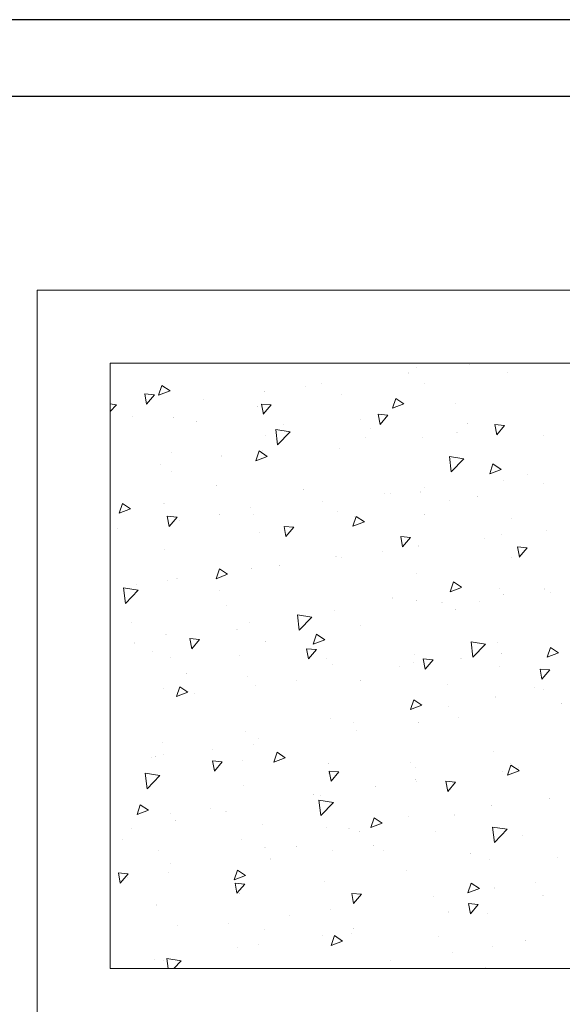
# Model space of a CAD drawing. Header units: millimetres. Extents: x -2603 to 1446, y -6775 to 6616.
# Tile 55 of 74: x -1884 to -1451, y -1597 to -811. Entities that reach past the tile are written whole.
import ezdxf

# ---------------------------------------------------------------- set-up
doc = ezdxf.new("R2010")
doc.units = ezdxf.units.MM
doc.layers.get('0').update_dxf_attribs({"color": 252})
doc.layers.add('I-SCIANA', color=252, linetype='Continuous')
doc.layers.add('TABELKA', color=252, linetype='Continuous')

msp = doc.modelspace()

# ---------------------------------------------------------------- hatches: boundary and pattern name
h = msp.add_hatch(color=256)
h.dxf.hatch_style = 2
h.paths.add_polyline_path([(-1759.26, -1085.28), (-1759.05, -1085.48), (-1759.26, -1085.68), (-1759.46, -1085.48)])
h = msp.add_hatch(color=256)
h.dxf.hatch_style = 2
h.paths.add_polyline_path([(-1567.11, -1088.42), (-1566.91, -1088.62), (-1567.11, -1088.82), (-1567.31, -1088.62)])
h = msp.add_hatch(color=256)
h.dxf.hatch_style = 2
h.paths.add_polyline_path([(-1524.81, -1086.24), (-1524.6, -1086.44), (-1524.81, -1086.65), (-1525.01, -1086.44)])
h = msp.add_hatch(color=256)
h.dxf.hatch_style = 2
h.paths.add_polyline_path([(-1494.56, -1092.2), (-1494.36, -1092.4), (-1494.56, -1092.6), (-1494.77, -1092.4)])
h = msp.add_hatch(color=256)
h.dxf.hatch_style = 2
h.paths.add_polyline_path([(-1573.95, -1092.76), (-1573.75, -1092.96), (-1573.95, -1093.16), (-1574.15, -1092.96)])
h = msp.add_hatch(color=256)
h.dxf.hatch_style = 2
h.paths.add_polyline_path([(-1688.4, -1107.8), (-1688.2, -1108), (-1688.4, -1108.2), (-1688.6, -1108)])
h = msp.add_hatch(color=256)
h.dxf.hatch_style = 2
h.paths.add_polyline_path([(-1655.9, -1103.54), (-1655.7, -1103.74), (-1655.9, -1103.94), (-1656.11, -1103.74)])
h = msp.add_hatch(color=256)
h.dxf.hatch_style = 2
h.paths.add_polyline_path([(-1642.79, -1101.36), (-1642.59, -1101.57), (-1642.79, -1101.77), (-1643, -1101.57)])
h = msp.add_hatch(color=256)
h.dxf.hatch_style = 2
h.paths.add_polyline_path([(-1561.24, -1101.36), (-1561.04, -1101.57), (-1561.24, -1101.77), (-1561.44, -1101.57)])
h = msp.add_hatch(color=256)
h.dxf.hatch_style = 2
h.paths.add_polyline_path([(-1460.3, -1103.94), (-1460.1, -1104.14), (-1460.3, -1104.34), (-1460.5, -1104.14)])
h = msp.add_hatch(color=256)
h.dxf.hatch_style = 2
h.paths.add_polyline_path([(-1737.54, -1114.31), (-1737.34, -1114.51), (-1737.54, -1114.72), (-1737.74, -1114.51)])
h = msp.add_hatch(color=256)
h.dxf.hatch_style = 2
h.paths.add_polyline_path([(-1718.48, -1114.39), (-1718.28, -1114.59), (-1718.48, -1114.8), (-1718.68, -1114.59)])
h = msp.add_hatch(color=256)
h.dxf.hatch_style = 2
h.paths.add_polyline_path([(-1626.79, -1109.65), (-1626.59, -1109.85), (-1626.79, -1110.05), (-1626.99, -1109.85)])
h = msp.add_hatch(color=256)
h.dxf.hatch_style = 2
h.paths.add_polyline_path([(-1694.19, -1119.38), (-1693.99, -1119.58), (-1694.19, -1119.78), (-1694.39, -1119.58)])
h = msp.add_hatch(color=256)
h.dxf.hatch_style = 2
h.paths.add_polyline_path([(-1535.99, -1116.89), (-1535.78, -1117.09), (-1535.99, -1117.29), (-1536.19, -1117.09)])
h = msp.add_hatch(color=256)
h.dxf.hatch_style = 2
h.paths.add_polyline_path([(-1794.16, -1127.34), (-1793.96, -1127.54), (-1794.16, -1127.74), (-1794.36, -1127.54)])
h = msp.add_hatch(color=256)
h.dxf.hatch_style = 2
h.paths.add_polyline_path([(-1760.86, -1128.47), (-1760.66, -1128.67), (-1760.86, -1128.87), (-1761.07, -1128.67)])
h = msp.add_hatch(color=256)
h.dxf.hatch_style = 2
h.paths.add_polyline_path([(-1742.93, -1131.28), (-1742.73, -1131.48), (-1742.93, -1131.69), (-1743.13, -1131.48)])
h = msp.add_hatch(color=256)
h.dxf.hatch_style = 2
h.paths.add_polyline_path([(-1611.67, -1129.92), (-1611.47, -1130.12), (-1611.67, -1130.32), (-1611.87, -1130.12)])
h = msp.add_hatch(color=256)
h.dxf.hatch_style = 2
h.paths.add_polyline_path([(-1673.6, -1134.18), (-1673.4, -1134.38), (-1673.6, -1134.58), (-1673.8, -1134.38)])
h = msp.add_hatch(color=256)
h.dxf.hatch_style = 2
h.paths.add_polyline_path([(-1604.35, -1137.15), (-1604.15, -1137.36), (-1604.35, -1137.56), (-1604.55, -1137.36)])
h = msp.add_hatch(color=256)
h.dxf.hatch_style = 2
h.paths.add_polyline_path([(-1558.91, -1137.48), (-1558.71, -1137.68), (-1558.91, -1137.88), (-1559.11, -1137.68)])
h = msp.add_hatch(color=256)
h.dxf.hatch_style = 2
h.paths.add_polyline_path([(-1526.41, -1133.21), (-1526.21, -1133.42), (-1526.41, -1133.62), (-1526.62, -1133.42)])
h = msp.add_hatch(color=256)
h.dxf.hatch_style = 2
h.paths.add_polyline_path([(-1496.17, -1135.39), (-1495.97, -1135.59), (-1496.17, -1135.79), (-1496.37, -1135.59)])
h = msp.add_hatch(color=256)
h.dxf.hatch_style = 2
h.paths.add_polyline_path([(-1687.43, -1142.87), (-1687.23, -1143.07), (-1687.43, -1143.27), (-1687.63, -1143.07)])
h = msp.add_hatch(color=256)
h.dxf.hatch_style = 2
h.paths.add_polyline_path([(-1608.05, -1143.91), (-1607.85, -1144.11), (-1608.05, -1144.31), (-1608.25, -1144.11)])
h = msp.add_hatch(color=256)
h.dxf.hatch_style = 2
h.paths.add_polyline_path([(-1562.77, -1144.55), (-1562.57, -1144.76), (-1562.77, -1144.96), (-1562.97, -1144.76)])
h = msp.add_hatch(color=256)
h.dxf.hatch_style = 2
h.paths.add_polyline_path([(-1535.02, -1140.05), (-1534.82, -1140.25), (-1535.02, -1140.45), (-1535.22, -1140.25)])
h = msp.add_hatch(color=256)
h.dxf.hatch_style = 2
h.paths.add_polyline_path([(-1465.77, -1142.95), (-1465.57, -1143.15), (-1465.77, -1143.35), (-1465.97, -1143.15)])
h = msp.add_hatch(color=256)
h.dxf.hatch_style = 2
h.paths.add_polyline_path([(-1690.09, -1154.69), (-1689.89, -1154.89), (-1690.09, -1155.09), (-1690.29, -1154.89)])
h = msp.add_hatch(color=256)
h.dxf.hatch_style = 2
h.paths.add_polyline_path([(-1628.4, -1152.84), (-1628.2, -1153.04), (-1628.4, -1153.24), (-1628.6, -1153.04)])
h = msp.add_hatch(color=256)
h.dxf.hatch_style = 2
h.paths.add_polyline_path([(-1763.12, -1155.89), (-1762.92, -1156.1), (-1763.12, -1156.3), (-1763.32, -1156.1)])
h = msp.add_hatch(color=256)
h.dxf.hatch_style = 2
h.paths.add_polyline_path([(-1722.58, -1159.03), (-1722.38, -1159.23), (-1722.58, -1159.43), (-1722.78, -1159.23)])
h = msp.add_hatch(color=256)
h.dxf.hatch_style = 2
h.paths.add_polyline_path([(-1695.8, -1162.57), (-1695.6, -1162.77), (-1695.8, -1162.97), (-1696, -1162.77)])
h = msp.add_hatch(color=256)
h.dxf.hatch_style = 2
h.paths.add_polyline_path([(-1771.72, -1165.47), (-1771.52, -1165.67), (-1771.72, -1165.87), (-1771.92, -1165.67)])
h = msp.add_hatch(color=256)
h.dxf.hatch_style = 2
h.paths.add_polyline_path([(-1762.39, -1171.74), (-1762.19, -1171.94), (-1762.39, -1172.14), (-1762.59, -1171.94)])
h = msp.add_hatch(color=256)
h.dxf.hatch_style = 2
h.paths.add_polyline_path([(-1497.7, -1178.58), (-1497.5, -1178.78), (-1497.7, -1178.98), (-1497.9, -1178.78)])
h = msp.add_hatch(color=256)
h.dxf.hatch_style = 2
h.paths.add_polyline_path([(-1478.56, -1173.59), (-1478.36, -1173.79), (-1478.56, -1173.99), (-1478.76, -1173.79)])
h = msp.add_hatch(color=256)
h.dxf.hatch_style = 2
h.paths.add_polyline_path([(-1796.09, -1179.78), (-1795.89, -1179.98), (-1796.09, -1180.18), (-1796.29, -1179.98)])
h = msp.add_hatch(color=256)
h.dxf.hatch_style = 2
h.paths.add_polyline_path([(-1726.84, -1182.76), (-1726.64, -1182.96), (-1726.84, -1183.16), (-1727.04, -1182.96)])
h = msp.add_hatch(color=256)
h.dxf.hatch_style = 2
h.paths.add_polyline_path([(-1657.51, -1185.65), (-1657.31, -1185.85), (-1657.51, -1186.06), (-1657.71, -1185.85)])
h = msp.add_hatch(color=256)
h.dxf.hatch_style = 2
h.paths.add_polyline_path([(-1560.6, -1184.37), (-1560.4, -1184.57), (-1560.6, -1184.77), (-1560.8, -1184.57)])
h = msp.add_hatch(color=256)
h.dxf.hatch_style = 2
h.paths.add_polyline_path([(-1465.69, -1181.31), (-1465.49, -1181.51), (-1465.69, -1181.71), (-1465.89, -1181.51)])
h = msp.add_hatch(color=256)
h.dxf.hatch_style = 2
h.paths.add_polyline_path([(-1593.09, -1188.63), (-1592.89, -1188.83), (-1593.09, -1189.03), (-1593.29, -1188.83)])
h = msp.add_hatch(color=256)
h.dxf.hatch_style = 2
h.paths.add_polyline_path([(-1588.26, -1188.63), (-1588.06, -1188.83), (-1588.26, -1189.03), (-1588.47, -1188.83)])
h = msp.add_hatch(color=256)
h.dxf.hatch_style = 2
h.paths.add_polyline_path([(-1564.38, -1187.74), (-1564.18, -1187.95), (-1564.38, -1188.15), (-1564.58, -1187.95)])
h = msp.add_hatch(color=256)
h.dxf.hatch_style = 2
h.paths.add_polyline_path([(-1541.37, -1194.34), (-1541.17, -1194.54), (-1541.37, -1194.74), (-1541.58, -1194.54)])
h = msp.add_hatch(color=256)
h.dxf.hatch_style = 2
h.paths.add_polyline_path([(-1518.93, -1191.52), (-1518.73, -1191.73), (-1518.93, -1191.93), (-1519.14, -1191.73)])
h = msp.add_hatch(color=256)
h.dxf.hatch_style = 2
h.paths.add_polyline_path([(-1768.75, -1197.24), (-1768.55, -1197.44), (-1768.75, -1197.64), (-1768.95, -1197.44)])
h = msp.add_hatch(color=256)
h.dxf.hatch_style = 2
h.paths.add_polyline_path([(-1699.42, -1200.21), (-1699.22, -1200.41), (-1699.42, -1200.61), (-1699.62, -1200.41)])
h = msp.add_hatch(color=256)
h.dxf.hatch_style = 2
h.paths.add_polyline_path([(-1642.23, -1195.14), (-1642.03, -1195.35), (-1642.23, -1195.55), (-1642.43, -1195.35)])
h = msp.add_hatch(color=256)
h.dxf.hatch_style = 2
h.paths.add_polyline_path([(-1629.93, -1196.03), (-1629.73, -1196.23), (-1629.93, -1196.43), (-1630.13, -1196.23)])
h = msp.add_hatch(color=256)
h.dxf.hatch_style = 2
h.paths.add_polyline_path([(-1756.68, -1210.18), (-1756.48, -1210.39), (-1756.68, -1210.59), (-1756.88, -1210.39)])
h = msp.add_hatch(color=256)
h.dxf.hatch_style = 2
h.paths.add_polyline_path([(-1724.19, -1205.92), (-1723.99, -1206.12), (-1724.19, -1206.32), (-1724.39, -1206.12)])
h = msp.add_hatch(color=256)
h.dxf.hatch_style = 2
h.paths.add_polyline_path([(-1697.33, -1205.76), (-1697.12, -1205.96), (-1697.33, -1206.16), (-1697.53, -1205.96)])
h = msp.add_hatch(color=256)
h.dxf.hatch_style = 2
h.paths.add_polyline_path([(-1630.17, -1203.11), (-1629.97, -1203.31), (-1630.17, -1203.51), (-1630.37, -1203.31)])
h = msp.add_hatch(color=256)
h.dxf.hatch_style = 2
h.paths.add_polyline_path([(-1617.06, -1207.37), (-1616.86, -1207.57), (-1617.06, -1207.77), (-1617.26, -1207.57)])
h = msp.add_hatch(color=256)
h.dxf.hatch_style = 2
h.paths.add_polyline_path([(-1560.84, -1206), (-1560.64, -1206.2), (-1560.84, -1206.4), (-1561.04, -1206.2)])
h = msp.add_hatch(color=256)
h.dxf.hatch_style = 2
h.paths.add_polyline_path([(-1491.59, -1208.98), (-1491.39, -1209.18), (-1491.59, -1209.38), (-1491.79, -1209.18)])
h = msp.add_hatch(color=256)
h.dxf.hatch_style = 2
h.paths.add_polyline_path([(-1805.82, -1216.7), (-1805.62, -1216.9), (-1805.82, -1217.1), (-1806.03, -1216.9)])
h = msp.add_hatch(color=256)
h.dxf.hatch_style = 2
h.paths.add_polyline_path([(-1764, -1214.93), (-1763.8, -1215.13), (-1764, -1215.33), (-1764.2, -1215.13)])
h = msp.add_hatch(color=256)
h.dxf.hatch_style = 2
h.paths.add_polyline_path([(-1692.74, -1220.32), (-1692.54, -1220.52), (-1692.74, -1220.72), (-1692.94, -1220.52)])
h = msp.add_hatch(color=256)
h.dxf.hatch_style = 2
h.paths.add_polyline_path([(-1512.74, -1224.74), (-1512.54, -1224.94), (-1512.74, -1225.14), (-1512.94, -1224.94)])
h = msp.add_hatch(color=256)
h.dxf.hatch_style = 2
h.paths.add_polyline_path([(-1499.31, -1221.85), (-1499.11, -1222.05), (-1499.31, -1222.25), (-1499.51, -1222.05)])
h = msp.add_hatch(color=256)
h.dxf.hatch_style = 2
h.paths.add_polyline_path([(-1463.6, -1218.31), (-1463.4, -1218.51), (-1463.6, -1218.71), (-1463.8, -1218.51)])
h = msp.add_hatch(color=256)
h.dxf.hatch_style = 2
h.paths.add_polyline_path([(-1768.42, -1233.35), (-1768.22, -1233.55), (-1768.42, -1233.75), (-1768.63, -1233.55)])
h = msp.add_hatch(color=256)
h.dxf.hatch_style = 2
h.paths.add_polyline_path([(-1565.99, -1230.94), (-1565.78, -1231.14), (-1565.99, -1231.34), (-1566.19, -1231.14)])
h = msp.add_hatch(color=256)
h.dxf.hatch_style = 2
h.paths.add_polyline_path([(-1631.53, -1239.3), (-1631.33, -1239.5), (-1631.53, -1239.7), (-1631.74, -1239.5)])
h = msp.add_hatch(color=256)
h.dxf.hatch_style = 2
h.paths.add_polyline_path([(-1627.19, -1239.86), (-1626.99, -1240.06), (-1627.19, -1240.26), (-1627.39, -1240.06)])
h = msp.add_hatch(color=256)
h.dxf.hatch_style = 2
h.paths.add_polyline_path([(-1594.7, -1235.6), (-1594.5, -1235.8), (-1594.7, -1236), (-1594.9, -1235.8)])
h = msp.add_hatch(color=256)
h.dxf.hatch_style = 2
h.paths.add_polyline_path([(-1491.83, -1239.78), (-1491.63, -1239.98), (-1491.83, -1240.18), (-1492.03, -1239.98)])
h = msp.add_hatch(color=256)
h.dxf.hatch_style = 2
h.paths.add_polyline_path([(-1698.93, -1249.03), (-1698.73, -1249.23), (-1698.93, -1249.43), (-1699.14, -1249.23)])
h = msp.add_hatch(color=256)
h.dxf.hatch_style = 2
h.paths.add_polyline_path([(-1676.33, -1246.3), (-1676.13, -1246.5), (-1676.33, -1246.7), (-1676.53, -1246.5)])
h = msp.add_hatch(color=256)
h.dxf.hatch_style = 2
h.paths.add_polyline_path([(-1758.37, -1257.07), (-1758.17, -1257.28), (-1758.37, -1257.48), (-1758.57, -1257.28)])
h = msp.add_hatch(color=256)
h.dxf.hatch_style = 2
h.paths.add_polyline_path([(-1567.51, -1252.73), (-1567.31, -1252.93), (-1567.51, -1253.13), (-1567.71, -1252.93)])
h = msp.add_hatch(color=256)
h.dxf.hatch_style = 2
h.paths.add_polyline_path([(-1794, -1263.59), (-1793.8, -1263.79), (-1794, -1263.99), (-1794.2, -1263.79)])
h = msp.add_hatch(color=256)
h.dxf.hatch_style = 2
h.paths.add_polyline_path([(-1790.86, -1261.42), (-1790.66, -1261.62), (-1790.86, -1261.82), (-1791.07, -1261.62)])
h = msp.add_hatch(color=256)
h.dxf.hatch_style = 2
h.paths.add_polyline_path([(-1765.61, -1258.12), (-1765.41, -1258.32), (-1765.61, -1258.52), (-1765.81, -1258.32)])
h = msp.add_hatch(color=256)
h.dxf.hatch_style = 2
h.paths.add_polyline_path([(-1500.92, -1265.04), (-1500.72, -1265.24), (-1500.92, -1265.44), (-1501.12, -1265.24)])
h = msp.add_hatch(color=256)
h.dxf.hatch_style = 2
h.paths.add_polyline_path([(-1465.21, -1265.2), (-1465.01, -1265.4), (-1465.21, -1265.6), (-1465.41, -1265.4)])
h = msp.add_hatch(color=256)
h.dxf.hatch_style = 2
h.paths.add_polyline_path([(-1724.67, -1266.48), (-1724.47, -1266.69), (-1724.67, -1266.89), (-1724.87, -1266.69)])
h = msp.add_hatch(color=256)
h.dxf.hatch_style = 2
h.paths.add_polyline_path([(-1655.42, -1269.46), (-1655.22, -1269.66), (-1655.42, -1269.86), (-1655.62, -1269.66)])
h = msp.add_hatch(color=256)
h.dxf.hatch_style = 2
h.paths.add_polyline_path([(-1643.2, -1265.76), (-1643, -1265.96), (-1643.2, -1266.16), (-1643.4, -1265.96)])
h = msp.add_hatch(color=256)
h.dxf.hatch_style = 2
h.paths.add_polyline_path([(-1586.17, -1272.36), (-1585.97, -1272.56), (-1586.17, -1272.76), (-1586.37, -1272.56)])
h = msp.add_hatch(color=256)
h.dxf.hatch_style = 2
h.paths.add_polyline_path([(-1497.7, -1269.46), (-1497.5, -1269.66), (-1497.7, -1269.86), (-1497.9, -1269.66)])
h = msp.add_hatch(color=256)
h.dxf.hatch_style = 2
h.paths.add_polyline_path([(-1460.7, -1268.25), (-1460.5, -1268.46), (-1460.7, -1268.66), (-1460.9, -1268.46)])
h = msp.add_hatch(color=256)
h.dxf.hatch_style = 2
h.paths.add_polyline_path([(-1718.88, -1278.71), (-1718.68, -1278.91), (-1718.88, -1279.11), (-1719.08, -1278.91)])
h = msp.add_hatch(color=256)
h.dxf.hatch_style = 2
h.paths.add_polyline_path([(-1567.51, -1274.13), (-1567.31, -1274.33), (-1567.51, -1274.53), (-1567.71, -1274.33)])
h = msp.add_hatch(color=256)
h.dxf.hatch_style = 2
h.paths.add_polyline_path([(-1546.92, -1275.98), (-1546.72, -1276.18), (-1546.92, -1276.38), (-1547.12, -1276.18)])
h = msp.add_hatch(color=256)
h.dxf.hatch_style = 2
h.paths.add_polyline_path([(-1516.84, -1275.25), (-1516.64, -1275.45), (-1516.84, -1275.65), (-1517.04, -1275.45)])
h = msp.add_hatch(color=256)
h.dxf.hatch_style = 2
h.paths.add_polyline_path([(-1633.06, -1282.49), (-1632.86, -1282.69), (-1633.06, -1282.89), (-1633.26, -1282.69)])
h = msp.add_hatch(color=256)
h.dxf.hatch_style = 2
h.paths.add_polyline_path([(-1628.88, -1286.75), (-1628.68, -1286.95), (-1628.88, -1287.16), (-1629.08, -1286.95)])
h = msp.add_hatch(color=256)
h.dxf.hatch_style = 2
h.paths.add_polyline_path([(-1536.39, -1281.28), (-1536.19, -1281.48), (-1536.39, -1281.69), (-1536.59, -1281.48)])
h = msp.add_hatch(color=256)
h.dxf.hatch_style = 2
h.paths.add_polyline_path([(-1794.56, -1291.74), (-1794.36, -1291.94), (-1794.56, -1292.14), (-1794.77, -1291.94)])
h = msp.add_hatch(color=256)
h.dxf.hatch_style = 2
h.paths.add_polyline_path([(-1700.54, -1292.22), (-1700.34, -1292.42), (-1700.54, -1292.62), (-1700.74, -1292.42)])
h = msp.add_hatch(color=256)
h.dxf.hatch_style = 2
h.paths.add_polyline_path([(-1661.37, -1291.02), (-1661.17, -1291.22), (-1661.37, -1291.42), (-1661.58, -1291.22)])
h = msp.add_hatch(color=256)
h.dxf.hatch_style = 2
h.paths.add_polyline_path([(-1612.07, -1294.23), (-1611.87, -1294.43), (-1612.07, -1294.63), (-1612.27, -1294.43)])
h = msp.add_hatch(color=256)
h.dxf.hatch_style = 2
h.paths.add_polyline_path([(-1767.14, -1301.31), (-1766.94, -1301.51), (-1767.14, -1301.71), (-1767.34, -1301.51)])
h = msp.add_hatch(color=256)
h.dxf.hatch_style = 2
h.paths.add_polyline_path([(-1710.52, -1297.53), (-1710.31, -1297.73), (-1710.52, -1297.93), (-1710.72, -1297.73)])
h = msp.add_hatch(color=256)
h.dxf.hatch_style = 2
h.paths.add_polyline_path([(-1792.47, -1308.31), (-1792.27, -1308.51), (-1792.47, -1308.71), (-1792.67, -1308.51)])
h = msp.add_hatch(color=256)
h.dxf.hatch_style = 2
h.paths.add_polyline_path([(-1687.75, -1307.26), (-1687.55, -1307.46), (-1687.75, -1307.66), (-1687.96, -1307.46)])
h = msp.add_hatch(color=256)
h.dxf.hatch_style = 2
h.paths.add_polyline_path([(-1502.45, -1308.23), (-1502.25, -1308.43), (-1502.45, -1308.63), (-1502.65, -1308.43)])
h = msp.add_hatch(color=256)
h.dxf.hatch_style = 2
h.paths.add_polyline_path([(-1777.92, -1315.06), (-1777.71, -1315.26), (-1777.92, -1315.47), (-1778.12, -1315.26)])
h = msp.add_hatch(color=256)
h.dxf.hatch_style = 2
h.paths.add_polyline_path([(-1763.44, -1320.21), (-1763.24, -1320.41), (-1763.44, -1320.61), (-1763.64, -1320.41)])
h = msp.add_hatch(color=256)
h.dxf.hatch_style = 2
h.paths.add_polyline_path([(-1708.59, -1317.96), (-1708.38, -1318.16), (-1708.59, -1318.36), (-1708.79, -1318.16)])
h = msp.add_hatch(color=256)
h.dxf.hatch_style = 2
h.paths.add_polyline_path([(-1569.12, -1317.4), (-1568.92, -1317.6), (-1569.12, -1317.8), (-1569.32, -1317.6)])
h = msp.add_hatch(color=256)
h.dxf.hatch_style = 2
h.paths.add_polyline_path([(-1499.39, -1316.43), (-1499.19, -1316.63), (-1499.39, -1316.83), (-1499.59, -1316.63)])
h = msp.add_hatch(color=256)
h.dxf.hatch_style = 2
h.paths.add_polyline_path([(-1639.34, -1320.94), (-1639.14, -1321.14), (-1639.34, -1321.34), (-1639.54, -1321.14)])
h = msp.add_hatch(color=256)
h.dxf.hatch_style = 2
h.paths.add_polyline_path([(-1634.67, -1325.68), (-1634.47, -1325.88), (-1634.67, -1326.08), (-1634.87, -1325.88)])
h = msp.add_hatch(color=256)
h.dxf.hatch_style = 2
h.paths.add_polyline_path([(-1581.03, -1327.13), (-1580.82, -1327.33), (-1581.03, -1327.53), (-1581.23, -1327.33)])
h = msp.add_hatch(color=256)
h.dxf.hatch_style = 2
h.paths.add_polyline_path([(-1570.01, -1323.83), (-1569.81, -1324.03), (-1570.01, -1324.23), (-1570.21, -1324.03)])
h = msp.add_hatch(color=256)
h.dxf.hatch_style = 2
h.paths.add_polyline_path([(-1531.88, -1320.69), (-1531.68, -1320.89), (-1531.88, -1321.1), (-1532.08, -1320.89)])
h = msp.add_hatch(color=256)
h.dxf.hatch_style = 2
h.paths.add_polyline_path([(-1500.76, -1326.73), (-1500.56, -1326.93), (-1500.76, -1327.13), (-1500.96, -1326.93)])
h = msp.add_hatch(color=256)
h.dxf.hatch_style = 2
h.paths.add_polyline_path([(-1750.57, -1332.52), (-1750.37, -1332.72), (-1750.57, -1332.92), (-1750.77, -1332.72)])
h = msp.add_hatch(color=256)
h.dxf.hatch_style = 2
h.paths.add_polyline_path([(-1702.07, -1335.41), (-1701.87, -1335.61), (-1702.07, -1335.81), (-1702.27, -1335.61)])
h = msp.add_hatch(color=256)
h.dxf.hatch_style = 2
h.paths.add_polyline_path([(-1681.24, -1335.41), (-1681.04, -1335.61), (-1681.24, -1335.81), (-1681.44, -1335.61)])
h = msp.add_hatch(color=256)
h.dxf.hatch_style = 2
h.paths.add_polyline_path([(-1695.48, -1342.25), (-1695.27, -1342.45), (-1695.48, -1342.65), (-1695.68, -1342.45)])
h = msp.add_hatch(color=256)
h.dxf.hatch_style = 2
h.paths.add_polyline_path([(-1662.98, -1337.99), (-1662.78, -1338.19), (-1662.98, -1338.39), (-1663.18, -1338.19)])
h = msp.add_hatch(color=256)
h.dxf.hatch_style = 2
h.paths.add_polyline_path([(-1611.99, -1338.31), (-1611.79, -1338.51), (-1611.99, -1338.71), (-1612.19, -1338.51)])
h = msp.add_hatch(color=256)
h.dxf.hatch_style = 2
h.paths.add_polyline_path([(-1542.66, -1341.28), (-1542.46, -1341.48), (-1542.66, -1341.69), (-1542.86, -1341.48)])
h = msp.add_hatch(color=256)
h.dxf.hatch_style = 2
h.paths.add_polyline_path([(-1768.75, -1344.58), (-1768.55, -1344.78), (-1768.75, -1344.98), (-1768.95, -1344.78)])
h = msp.add_hatch(color=256)
h.dxf.hatch_style = 2
h.paths.add_polyline_path([(-1744.62, -1348.68), (-1744.42, -1348.88), (-1744.62, -1349.09), (-1744.82, -1348.88)])
h = msp.add_hatch(color=256)
h.dxf.hatch_style = 2
h.paths.add_polyline_path([(-1504.05, -1351.42), (-1503.85, -1351.62), (-1504.05, -1351.82), (-1504.26, -1351.62)])
h = msp.add_hatch(color=256)
h.dxf.hatch_style = 2
h.paths.add_polyline_path([(-1473.41, -1344.18), (-1473.21, -1344.38), (-1473.41, -1344.58), (-1473.61, -1344.38)])
h = msp.add_hatch(color=256)
h.dxf.hatch_style = 2
h.paths.add_polyline_path([(-1466.01, -1345.71), (-1465.81, -1345.91), (-1466.01, -1346.11), (-1466.21, -1345.91)])
h = msp.add_hatch(color=256)
h.dxf.hatch_style = 2
h.paths.add_polyline_path([(-1541.78, -1358.74), (-1541.58, -1358.94), (-1541.78, -1359.14), (-1541.98, -1358.94)])
h = msp.add_hatch(color=256)
h.dxf.hatch_style = 2
h.paths.add_polyline_path([(-1451.53, -1356.81), (-1451.33, -1357.01), (-1451.53, -1357.21), (-1451.74, -1357.01)])
h = msp.add_hatch(color=256)
h.dxf.hatch_style = 2
h.paths.add_polyline_path([(-1570.73, -1360.59), (-1570.53, -1360.79), (-1570.73, -1360.99), (-1570.93, -1360.79)])
h = msp.add_hatch(color=256)
h.dxf.hatch_style = 2
h.paths.add_polyline_path([(-1636.28, -1368.87), (-1636.08, -1369.07), (-1636.28, -1369.27), (-1636.48, -1369.07)])
h = msp.add_hatch(color=256)
h.dxf.hatch_style = 2
h.paths.add_polyline_path([(-1617.46, -1371.69), (-1617.26, -1371.89), (-1617.46, -1372.09), (-1617.66, -1371.89)])
h = msp.add_hatch(color=256)
h.dxf.hatch_style = 2
h.paths.add_polyline_path([(-1565.99, -1371.85), (-1565.78, -1372.05), (-1565.99, -1372.25), (-1566.19, -1372.05)])
h = msp.add_hatch(color=256)
h.dxf.hatch_style = 2
h.paths.add_polyline_path([(-1533.49, -1367.58), (-1533.29, -1367.79), (-1533.49, -1367.99), (-1533.69, -1367.79)])
h = msp.add_hatch(color=256)
h.dxf.hatch_style = 2
h.paths.add_polyline_path([(-1703.68, -1378.6), (-1703.48, -1378.8), (-1703.68, -1379), (-1703.88, -1378.8)])
h = msp.add_hatch(color=256)
h.dxf.hatch_style = 2
h.paths.add_polyline_path([(-1615.21, -1378.36), (-1615.01, -1378.56), (-1615.21, -1378.76), (-1615.41, -1378.56)])
h = msp.add_hatch(color=256)
h.dxf.hatch_style = 2
h.paths.add_polyline_path([(-1770.27, -1387.77), (-1770.07, -1387.97), (-1770.27, -1388.17), (-1770.48, -1387.97)])
h = msp.add_hatch(color=256)
h.dxf.hatch_style = 2
h.paths.add_polyline_path([(-1697.16, -1389.14), (-1696.96, -1389.34), (-1697.16, -1389.54), (-1697.37, -1389.34)])
h = msp.add_hatch(color=256)
h.dxf.hatch_style = 2
h.paths.add_polyline_path([(-1693.14, -1384.72), (-1692.94, -1384.92), (-1693.14, -1385.12), (-1693.34, -1384.92)])
h = msp.add_hatch(color=256)
h.dxf.hatch_style = 2
h.paths.add_polyline_path([(-1775.82, -1398.79), (-1775.62, -1398.99), (-1775.82, -1399.19), (-1776.03, -1398.99)])
h = msp.add_hatch(color=256)
h.dxf.hatch_style = 2
h.paths.add_polyline_path([(-1768.83, -1397.66), (-1768.63, -1397.87), (-1768.83, -1398.07), (-1769.03, -1397.87)])
h = msp.add_hatch(color=256)
h.dxf.hatch_style = 2
h.paths.add_polyline_path([(-1729.66, -1393.4), (-1729.46, -1393.6), (-1729.66, -1393.8), (-1729.86, -1393.6)])
h = msp.add_hatch(color=256)
h.dxf.hatch_style = 2
h.paths.add_polyline_path([(-1505.66, -1394.69), (-1505.46, -1394.89), (-1505.66, -1395.09), (-1505.86, -1394.89)])
h = msp.add_hatch(color=256)
h.dxf.hatch_style = 2
h.paths.add_polyline_path([(-1778.8, -1399.92), (-1778.6, -1400.12), (-1778.8, -1400.32), (-1779, -1400.12)])
h = msp.add_hatch(color=256)
h.dxf.hatch_style = 2
h.paths.add_polyline_path([(-1706.49, -1401.77), (-1706.29, -1401.97), (-1706.49, -1402.17), (-1706.7, -1401.97)])
h = msp.add_hatch(color=256)
h.dxf.hatch_style = 2
h.paths.add_polyline_path([(-1637.25, -1404.66), (-1637.04, -1404.86), (-1637.25, -1405.06), (-1637.45, -1404.86)])
h = msp.add_hatch(color=256)
h.dxf.hatch_style = 2
h.paths.add_polyline_path([(-1572.26, -1403.78), (-1572.06, -1403.98), (-1572.26, -1404.18), (-1572.46, -1403.98)])
h = msp.add_hatch(color=256)
h.dxf.hatch_style = 2
h.paths.add_polyline_path([(-1492.15, -1404.1), (-1491.95, -1404.3), (-1492.15, -1404.5), (-1492.35, -1404.3)])
h = msp.add_hatch(color=256)
h.dxf.hatch_style = 2
h.paths.add_polyline_path([(-1637.81, -1412.06), (-1637.61, -1412.26), (-1637.81, -1412.46), (-1638.01, -1412.26)])
h = msp.add_hatch(color=256)
h.dxf.hatch_style = 2
h.paths.add_polyline_path([(-1567.92, -1407.56), (-1567.71, -1407.76), (-1567.92, -1407.96), (-1568.12, -1407.76)])
h = msp.add_hatch(color=256)
h.dxf.hatch_style = 2
h.paths.add_polyline_path([(-1498.67, -1410.53), (-1498.47, -1410.73), (-1498.67, -1410.94), (-1498.87, -1410.73)])
h = msp.add_hatch(color=256)
h.dxf.hatch_style = 2
h.paths.add_polyline_path([(-1485.72, -1408.04), (-1485.52, -1408.24), (-1485.72, -1408.44), (-1485.92, -1408.24)])
h = msp.add_hatch(color=256)
h.dxf.hatch_style = 2
h.paths.add_polyline_path([(-1705.29, -1421.79), (-1705.09, -1421.99), (-1705.29, -1422.2), (-1705.49, -1421.99)])
h = msp.add_hatch(color=256)
h.dxf.hatch_style = 2
h.paths.add_polyline_path([(-1567.84, -1417.13), (-1567.63, -1417.33), (-1567.84, -1417.53), (-1568.04, -1417.33)])
h = msp.add_hatch(color=256)
h.dxf.hatch_style = 2
h.paths.add_polyline_path([(-1567.67, -1418.82), (-1567.47, -1419.02), (-1567.67, -1419.22), (-1567.88, -1419.02)])
h = msp.add_hatch(color=256)
h.dxf.hatch_style = 2
h.paths.add_polyline_path([(-1649.31, -1429.51), (-1649.11, -1429.72), (-1649.31, -1429.92), (-1649.51, -1429.72)])
h = msp.add_hatch(color=256)
h.dxf.hatch_style = 2
h.paths.add_polyline_path([(-1643.6, -1430.08), (-1643.4, -1430.28), (-1643.6, -1430.48), (-1643.8, -1430.28)])
h = msp.add_hatch(color=256)
h.dxf.hatch_style = 2
h.paths.add_polyline_path([(-1600.17, -1423.08), (-1599.97, -1423.28), (-1600.17, -1423.48), (-1600.37, -1423.28)])
h = msp.add_hatch(color=256)
h.dxf.hatch_style = 2
h.paths.add_polyline_path([(-1771.88, -1430.96), (-1771.68, -1431.16), (-1771.88, -1431.36), (-1772.08, -1431.16)])
h = msp.add_hatch(color=256)
h.dxf.hatch_style = 2
h.paths.add_polyline_path([(-1507.19, -1437.88), (-1506.99, -1438.08), (-1507.19, -1438.28), (-1507.39, -1438.08)])
h = msp.add_hatch(color=256)
h.dxf.hatch_style = 2
h.paths.add_polyline_path([(-1461.11, -1432.65), (-1460.9, -1432.85), (-1461.11, -1433.05), (-1461.31, -1432.85)])
h = msp.add_hatch(color=256)
h.dxf.hatch_style = 2
h.paths.add_polyline_path([(-1763.76, -1444.63), (-1763.56, -1444.84), (-1763.76, -1445.04), (-1763.96, -1444.84)])
h = msp.add_hatch(color=256)
h.dxf.hatch_style = 2
h.paths.add_polyline_path([(-1731.27, -1440.37), (-1731.07, -1440.57), (-1731.27, -1440.77), (-1731.47, -1440.57)])
h = msp.add_hatch(color=256)
h.dxf.hatch_style = 2
h.paths.add_polyline_path([(-1719.28, -1443.11), (-1719.08, -1443.31), (-1719.28, -1443.51), (-1719.48, -1443.31)])
h = msp.add_hatch(color=256)
h.dxf.hatch_style = 2
h.paths.add_polyline_path([(-1536.79, -1445.6), (-1536.59, -1445.8), (-1536.79, -1446), (-1536.99, -1445.8)])
h = msp.add_hatch(color=256)
h.dxf.hatch_style = 2
h.paths.add_polyline_path([(-1759.74, -1450.26), (-1759.54, -1450.47), (-1759.74, -1450.67), (-1759.94, -1450.47)])
h = msp.add_hatch(color=256)
h.dxf.hatch_style = 2
h.paths.add_polyline_path([(-1690.41, -1453.24), (-1690.21, -1453.44), (-1690.41, -1453.64), (-1690.61, -1453.44)])
h = msp.add_hatch(color=256)
h.dxf.hatch_style = 2
h.paths.add_polyline_path([(-1573.87, -1446.97), (-1573.67, -1447.17), (-1573.87, -1447.37), (-1574.07, -1447.17)])
h = msp.add_hatch(color=256)
h.dxf.hatch_style = 2
h.paths.add_polyline_path([(-1470.68, -1452.76), (-1470.48, -1452.96), (-1470.68, -1453.16), (-1470.88, -1452.96)])
h = msp.add_hatch(color=256)
h.dxf.hatch_style = 2
h.paths.add_polyline_path([(-1794.97, -1456.14), (-1794.77, -1456.34), (-1794.97, -1456.54), (-1795.17, -1456.34)])
h = msp.add_hatch(color=256)
h.dxf.hatch_style = 2
h.paths.add_polyline_path([(-1639.42, -1455.33), (-1639.22, -1455.53), (-1639.42, -1455.73), (-1639.62, -1455.53)])
h = msp.add_hatch(color=256)
h.dxf.hatch_style = 2
h.paths.add_polyline_path([(-1621.16, -1456.14), (-1620.96, -1456.34), (-1621.16, -1456.54), (-1621.36, -1456.34)])
h = msp.add_hatch(color=256)
h.dxf.hatch_style = 2
h.paths.add_polyline_path([(-1612.47, -1458.63), (-1612.27, -1458.83), (-1612.47, -1459.03), (-1612.67, -1458.83)])
h = msp.add_hatch(color=256)
h.dxf.hatch_style = 2
h.paths.add_polyline_path([(-1551.83, -1459.03), (-1551.63, -1459.23), (-1551.83, -1459.43), (-1552.03, -1459.23)])
h = msp.add_hatch(color=256)
h.dxf.hatch_style = 2
h.paths.add_polyline_path([(-1519.82, -1459.19), (-1519.62, -1459.39), (-1519.82, -1459.59), (-1520.02, -1459.39)])
h = msp.add_hatch(color=256)
h.dxf.hatch_style = 2
h.paths.add_polyline_path([(-1801.64, -1464.82), (-1801.44, -1465.02), (-1801.64, -1465.22), (-1801.84, -1465.02)])
h = msp.add_hatch(color=256)
h.dxf.hatch_style = 2
h.paths.add_polyline_path([(-1732.31, -1467.72), (-1732.11, -1467.92), (-1732.31, -1468.12), (-1732.51, -1467.92)])
h = msp.add_hatch(color=256)
h.dxf.hatch_style = 2
h.paths.add_polyline_path([(-1706.82, -1465.06), (-1706.62, -1465.26), (-1706.82, -1465.47), (-1707.02, -1465.26)])
h = msp.add_hatch(color=256)
h.dxf.hatch_style = 2
h.paths.add_polyline_path([(-1482.58, -1462.01), (-1482.38, -1462.21), (-1482.58, -1462.41), (-1482.78, -1462.21)])
h = msp.add_hatch(color=256)
h.dxf.hatch_style = 2
h.paths.add_polyline_path([(-1773.49, -1474.15), (-1773.29, -1474.35), (-1773.49, -1474.55), (-1773.69, -1474.35)])
h = msp.add_hatch(color=256)
h.dxf.hatch_style = 2
h.paths.add_polyline_path([(-1688.16, -1471.58), (-1687.96, -1471.78), (-1688.16, -1471.98), (-1688.36, -1471.78)])
h = msp.add_hatch(color=256)
h.dxf.hatch_style = 2
h.paths.add_polyline_path([(-1663.06, -1470.61), (-1662.86, -1470.81), (-1663.06, -1471.02), (-1663.26, -1470.81)])
h = msp.add_hatch(color=256)
h.dxf.hatch_style = 2
h.paths.add_polyline_path([(-1634.27, -1474.31), (-1634.07, -1474.51), (-1634.27, -1474.72), (-1634.47, -1474.51)])
h = msp.add_hatch(color=256)
h.dxf.hatch_style = 2
h.paths.add_polyline_path([(-1601.78, -1469.97), (-1601.58, -1470.17), (-1601.78, -1470.37), (-1601.98, -1470.17)])
h = msp.add_hatch(color=256)
h.dxf.hatch_style = 2
h.paths.add_polyline_path([(-1593.73, -1473.59), (-1593.53, -1473.79), (-1593.73, -1473.99), (-1593.93, -1473.79)])
h = msp.add_hatch(color=256)
h.dxf.hatch_style = 2
h.paths.add_polyline_path([(-1524.48, -1476.48), (-1524.28, -1476.69), (-1524.48, -1476.89), (-1524.68, -1476.69)])
h = msp.add_hatch(color=256)
h.dxf.hatch_style = 2
h.paths.add_polyline_path([(-1763.84, -1484.61), (-1763.64, -1484.81), (-1763.84, -1485.01), (-1764.04, -1484.81)])
h = msp.add_hatch(color=256)
h.dxf.hatch_style = 2
h.paths.add_polyline_path([(-1683.49, -1480.75), (-1683.29, -1480.95), (-1683.49, -1481.15), (-1683.69, -1480.95)])
h = msp.add_hatch(color=256)
h.dxf.hatch_style = 2
h.paths.add_polyline_path([(-1508.8, -1481.07), (-1508.6, -1481.27), (-1508.8, -1481.47), (-1509, -1481.27)])
h = msp.add_hatch(color=256)
h.dxf.hatch_style = 2
h.paths.add_polyline_path([(-1455.15, -1479.46), (-1454.95, -1479.66), (-1455.15, -1479.86), (-1455.36, -1479.66)])
h = msp.add_hatch(color=256)
h.dxf.hatch_style = 2
h.paths.add_polyline_path([(-1765.45, -1491.53), (-1765.25, -1491.73), (-1765.45, -1491.93), (-1765.65, -1491.73)])
h = msp.add_hatch(color=256)
h.dxf.hatch_style = 2
h.paths.add_polyline_path([(-1575.4, -1490.24), (-1575.19, -1490.44), (-1575.4, -1490.64), (-1575.6, -1490.44)])
h = msp.add_hatch(color=256)
h.dxf.hatch_style = 2
h.paths.add_polyline_path([(-1797.94, -1495.79), (-1797.74, -1495.99), (-1797.94, -1496.19), (-1798.14, -1495.99)])
h = msp.add_hatch(color=256)
h.dxf.hatch_style = 2
h.paths.add_polyline_path([(-1641.03, -1498.52), (-1640.82, -1498.72), (-1641.03, -1498.92), (-1641.23, -1498.72)])
h = msp.add_hatch(color=256)
h.dxf.hatch_style = 2
h.paths.add_polyline_path([(-1472.37, -1499.65), (-1472.16, -1499.85), (-1472.37, -1500.05), (-1472.57, -1499.85)])
h = msp.add_hatch(color=256)
h.dxf.hatch_style = 2
h.paths.add_polyline_path([(-1708.42, -1508.25), (-1708.22, -1508.46), (-1708.42, -1508.66), (-1708.63, -1508.46)])
h = msp.add_hatch(color=256)
h.dxf.hatch_style = 2
h.paths.add_polyline_path([(-1504.86, -1503.91), (-1504.66, -1504.11), (-1504.86, -1504.31), (-1505.06, -1504.11)])
h = msp.add_hatch(color=256)
h.dxf.hatch_style = 2
h.paths.add_polyline_path([(-1554, -1510.43), (-1553.8, -1510.63), (-1554, -1510.83), (-1554.2, -1510.63)])
h = msp.add_hatch(color=256)
h.dxf.hatch_style = 2
h.paths.add_polyline_path([(-1466.41, -1510.1), (-1466.21, -1510.31), (-1466.41, -1510.51), (-1466.62, -1510.31)])
h = msp.add_hatch(color=256)
h.dxf.hatch_style = 2
h.paths.add_polyline_path([(-1775.02, -1517.42), (-1774.82, -1517.62), (-1775.02, -1517.83), (-1775.22, -1517.62)])
h = msp.add_hatch(color=256)
h.dxf.hatch_style = 2
h.paths.add_polyline_path([(-1635.96, -1521.2), (-1635.76, -1521.4), (-1635.96, -1521.61), (-1636.16, -1521.4)])
h = msp.add_hatch(color=256)
h.dxf.hatch_style = 2
h.paths.add_polyline_path([(-1542.1, -1523.05), (-1541.9, -1523.25), (-1542.1, -1523.46), (-1542.3, -1523.25)])
h = msp.add_hatch(color=256)
h.dxf.hatch_style = 2
h.paths.add_polyline_path([(-1510.33, -1524.26), (-1510.13, -1524.46), (-1510.33, -1524.66), (-1510.53, -1524.46)])
h = msp.add_hatch(color=256)
h.dxf.hatch_style = 2
h.paths.add_polyline_path([(-1717.59, -1531.9), (-1717.39, -1532.1), (-1717.59, -1532.3), (-1717.79, -1532.1)])
h = msp.add_hatch(color=256)
h.dxf.hatch_style = 2
h.paths.add_polyline_path([(-1668.45, -1525.47), (-1668.25, -1525.67), (-1668.45, -1525.87), (-1668.65, -1525.67)])
h = msp.add_hatch(color=256)
h.dxf.hatch_style = 2
h.paths.add_polyline_path([(-1757.65, -1534.07), (-1757.45, -1534.27), (-1757.65, -1534.47), (-1757.85, -1534.27)])
h = msp.add_hatch(color=256)
h.dxf.hatch_style = 2
h.paths.add_polyline_path([(-1688.32, -1536.97), (-1688.12, -1537.17), (-1688.32, -1537.37), (-1688.52, -1537.17)])
h = msp.add_hatch(color=256)
h.dxf.hatch_style = 2
h.paths.add_polyline_path([(-1619.07, -1539.86), (-1618.87, -1540.06), (-1619.07, -1540.26), (-1619.27, -1540.06)])
h = msp.add_hatch(color=256)
h.dxf.hatch_style = 2
h.paths.add_polyline_path([(-1617.86, -1536.08), (-1617.66, -1536.28), (-1617.86, -1536.48), (-1618.06, -1536.28)])
h = msp.add_hatch(color=256)
h.dxf.hatch_style = 2
h.paths.add_polyline_path([(-1577, -1533.43), (-1576.8, -1533.63), (-1577, -1533.83), (-1577.21, -1533.63)])
h = msp.add_hatch(color=256)
h.dxf.hatch_style = 2
h.paths.add_polyline_path([(-1799.55, -1542.76), (-1799.35, -1542.96), (-1799.55, -1543.16), (-1799.75, -1542.96)])
h = msp.add_hatch(color=256)
h.dxf.hatch_style = 2
h.paths.add_polyline_path([(-1642.55, -1541.71), (-1642.35, -1541.91), (-1642.55, -1542.11), (-1642.75, -1541.91)])
h = msp.add_hatch(color=256)
h.dxf.hatch_style = 2
h.paths.add_polyline_path([(-1549.74, -1542.84), (-1549.54, -1543.04), (-1549.74, -1543.24), (-1549.94, -1543.04)])
h = msp.add_hatch(color=256)
h.dxf.hatch_style = 2
h.paths.add_polyline_path([(-1480.49, -1545.73), (-1480.29, -1545.94), (-1480.49, -1546.14), (-1480.69, -1545.94)])
h = msp.add_hatch(color=256)
h.dxf.hatch_style = 2
h.paths.add_polyline_path([(-1709.95, -1551.44), (-1709.75, -1551.65), (-1709.95, -1551.85), (-1710.15, -1551.65)])
h = msp.add_hatch(color=256)
h.dxf.hatch_style = 2
h.paths.add_polyline_path([(-1693.55, -1549.03), (-1693.34, -1549.23), (-1693.55, -1549.43), (-1693.75, -1549.23)])
h = msp.add_hatch(color=256)
h.dxf.hatch_style = 2
h.paths.add_polyline_path([(-1538.96, -1555.14), (-1538.76, -1555.35), (-1538.96, -1555.55), (-1539.16, -1555.35)])
h = msp.add_hatch(color=256)
h.dxf.hatch_style = 2
h.paths.add_polyline_path([(-1506.47, -1550.88), (-1506.27, -1551.08), (-1506.47, -1551.28), (-1506.67, -1551.08)])
h = msp.add_hatch(color=256)
h.dxf.hatch_style = 2
h.paths.add_polyline_path([(-1776.63, -1560.61), (-1776.43, -1560.81), (-1776.63, -1561.02), (-1776.83, -1560.81)])
h = msp.add_hatch(color=256)
h.dxf.hatch_style = 2
h.paths.add_polyline_path([(-1769.23, -1562.06), (-1769.03, -1562.26), (-1769.23, -1562.46), (-1769.43, -1562.26)])
h = msp.add_hatch(color=256)
h.dxf.hatch_style = 2
h.paths.add_polyline_path([(-1588.1, -1561.58), (-1587.9, -1561.78), (-1588.1, -1561.98), (-1588.3, -1561.78)])
h = msp.add_hatch(color=256)
h.dxf.hatch_style = 2
h.paths.add_polyline_path([(-1511.94, -1567.45), (-1511.74, -1567.65), (-1511.94, -1567.85), (-1512.14, -1567.65)])

# ---------------------------------------------------------------- linework, layer by layer
at = {"lineweight": 0}
for points in [[(-1770.36, -1102.93), (-1773.01, -1110.73)], [(-1763.92, -1107.28), (-1773.01, -1110.81)], [(-1763.92, -1107.28), (-1770.36, -1102.93)], [(-1776.31, -1110.33), (-1784.11, -1109.69)], [(-1784.11, -1109.69), (-1782.58, -1117.81)], [(-1776.31, -1110.33), (-1782.58, -1117.81)], [(-1583.84, -1113.31), (-1586.41, -1121.19)], [(-1577.33, -1117.65), (-1583.84, -1113.31)], [(-1806.55, -1118.37), (-1811.62, -1117.65)], [(-1806.55, -1118.37), (-1811.62, -1123.68)], [(-1683.25, -1118.46), (-1690.97, -1117.81)], [(-1690.97, -1117.81), (-1689.44, -1125.94)], [(-1683.25, -1118.46), (-1689.52, -1125.94)], [(-1577.33, -1117.73), (-1586.41, -1121.19)], [(-1590.11, -1126.66), (-1597.92, -1125.94)], [(-1597.84, -1125.94), (-1596.39, -1134.06)], [(-1590.11, -1126.66), (-1596.39, -1134.06)], [(-1679.55, -1138.08), (-1678.1, -1150.39)], [(-1668.05, -1139.93), (-1679.55, -1138.08)], [(-1497.06, -1134.78), (-1504.78, -1134.06)], [(-1504.78, -1134.06), (-1503.25, -1142.26)], [(-1497.06, -1134.78), (-1503.33, -1142.26)], [(-1668.05, -1139.85), (-1678.1, -1150.39)], [(-1692.9, -1155.21), (-1695.48, -1163.01)], [(-1686.39, -1159.55), (-1692.9, -1155.21)], [(-1686.39, -1159.55), (-1695.48, -1163.01)], [(-1541.05, -1159.55), (-1539.6, -1171.94)], [(-1529.47, -1161.4), (-1541.05, -1159.55)], [(-1529.47, -1161.4), (-1539.6, -1171.94)], [(-1506.31, -1165.59), (-1508.96, -1173.39)], [(-1499.87, -1169.93), (-1508.96, -1173.47)], [(-1499.87, -1169.93), (-1506.31, -1165.59)], [(-1801.96, -1197.03), (-1804.54, -1204.92)], [(-1795.45, -1201.46), (-1804.54, -1204.92)], [(-1795.45, -1201.38), (-1801.96, -1197.03)], [(-1758.29, -1207.97), (-1766.09, -1207.33)], [(-1766.09, -1207.33), (-1764.56, -1215.45)], [(-1758.29, -1207.97), (-1764.56, -1215.45)], [(-1615.37, -1207.41), (-1618.02, -1215.29)], [(-1608.93, -1211.83), (-1615.37, -1207.41)], [(-1665.23, -1216.1), (-1672.96, -1215.45)], [(-1672.96, -1215.45), (-1671.43, -1223.58)], [(-1665.23, -1216.1), (-1671.51, -1223.58)], [(-1608.93, -1211.83), (-1618.02, -1215.29)], [(-1572.1, -1224.3), (-1579.9, -1223.58)], [(-1579.9, -1223.58), (-1578.37, -1231.7)], [(-1572.1, -1224.3), (-1578.37, -1231.7)], [(-1479.04, -1232.42), (-1486.76, -1231.7)], [(-1486.76, -1231.7), (-1485.23, -1239.82)], [(-1479.04, -1232.42), (-1485.31, -1239.9)], [(-1724.43, -1249.31), (-1727.08, -1257.2)], [(-1718, -1253.66), (-1724.43, -1249.31)], [(-1718, -1253.66), (-1727.08, -1257.2)], [(-1800.92, -1264.51), (-1799.47, -1276.9)], [(-1789.34, -1266.36), (-1800.92, -1264.51)], [(-1537.92, -1259.69), (-1540.57, -1267.57)], [(-1531.48, -1264.11), (-1540.57, -1267.57)], [(-1531.48, -1264.03), (-1537.92, -1259.69)], [(-1789.34, -1266.36), (-1799.47, -1276.9)], [(-1662.34, -1285.99), (-1660.89, -1298.37)], [(-1650.84, -1287.84), (-1662.34, -1286.07)], [(-1650.84, -1287.84), (-1660.89, -1298.37)], [(-1646.98, -1301.59), (-1649.63, -1309.39)], [(-1640.54, -1305.94), (-1646.98, -1301.59)], [(-1740.36, -1305.61), (-1748.08, -1304.89)], [(-1748.08, -1304.89), (-1746.55, -1313.09)], [(-1740.36, -1305.61), (-1746.55, -1313.09)], [(-1640.54, -1305.94), (-1649.63, -1309.39)], [(-1523.84, -1307.54), (-1522.39, -1319.85)], [(-1512.26, -1309.31), (-1523.84, -1307.54)], [(-1512.26, -1309.31), (-1522.39, -1319.85)], [(-1460.46, -1311.97), (-1463.04, -1319.85)], [(-1453.95, -1316.31), (-1460.46, -1311.97)], [(-1647.22, -1313.74), (-1654.94, -1313.09)], [(-1654.94, -1313.09), (-1653.41, -1321.22)], [(-1647.22, -1313.74), (-1653.49, -1321.22)], [(-1453.95, -1316.31), (-1463.04, -1319.85)], [(-1554.08, -1321.86), (-1561.88, -1321.22)], [(-1561.88, -1321.22), (-1560.36, -1329.34)], [(-1554.08, -1321.86), (-1560.36, -1329.34)], [(-1461.03, -1330.06), (-1468.75, -1329.34)], [(-1468.75, -1329.34), (-1467.22, -1337.46)], [(-1461.03, -1330.06), (-1467.3, -1337.46)], [(-1756.04, -1343.42), (-1758.69, -1351.3)], [(-1749.6, -1347.76), (-1756.04, -1343.42)], [(-1749.6, -1347.84), (-1758.69, -1351.3)], [(-1569.52, -1353.87), (-1572.1, -1361.67)], [(-1563.01, -1358.21), (-1572.1, -1361.67)], [(-1563.01, -1358.21), (-1569.52, -1353.87)], [(-1678.59, -1395.69), (-1681.16, -1403.58)], [(-1672.07, -1400.04), (-1678.59, -1395.69)], [(-1722.34, -1403.25), (-1730.06, -1402.53)], [(-1730.06, -1402.53), (-1728.53, -1410.65)], [(-1722.34, -1403.25), (-1728.53, -1410.73)], [(-1672.07, -1400.04), (-1681.16, -1403.58)], [(-1491.99, -1406.07), (-1494.64, -1413.95)], [(-1485.56, -1410.41), (-1491.99, -1406.07)], [(-1783.71, -1412.42), (-1782.26, -1424.81)], [(-1772.12, -1414.27), (-1783.71, -1412.5)], [(-1772.12, -1414.27), (-1782.26, -1424.81)], [(-1629.2, -1411.38), (-1637, -1410.73)], [(-1636.92, -1410.73), (-1635.48, -1418.86)], [(-1629.2, -1411.38), (-1635.48, -1418.86)], [(-1485.56, -1410.49), (-1494.64, -1413.95)], [(-1536.15, -1419.5), (-1543.87, -1418.86)], [(-1543.87, -1418.86), (-1542.34, -1426.98)], [(-1536.15, -1419.5), (-1542.34, -1426.98)], [(-1787.65, -1437.6), (-1790.22, -1445.4)], [(-1781.13, -1441.94), (-1787.65, -1437.6)], [(-1645.13, -1433.98), (-1643.68, -1446.28)], [(-1633.63, -1435.75), (-1645.13, -1433.98)], [(-1633.63, -1435.75), (-1643.76, -1446.28)], [(-1781.13, -1441.94), (-1790.22, -1445.4)], [(-1601.05, -1447.97), (-1603.71, -1455.77)], [(-1594.62, -1452.32), (-1603.71, -1455.77)], [(-1594.62, -1452.32), (-1601.05, -1447.97)], [(-1506.63, -1455.45), (-1505.18, -1467.76)], [(-1495.05, -1457.22), (-1506.63, -1455.45)], [(-1495.05, -1457.22), (-1505.18, -1467.76)], [(-1797.38, -1492.69), (-1805.18, -1492.05)], [(-1805.1, -1492.05), (-1803.65, -1500.17)], [(-1797.38, -1492.69), (-1803.65, -1500.17)], [(-1710.11, -1489.8), (-1712.77, -1497.68)], [(-1703.68, -1494.14), (-1710.11, -1489.8)], [(-1703.68, -1494.22), (-1712.77, -1497.68)], [(-1704.32, -1500.89), (-1712.04, -1500.17)], [(-1712.04, -1500.17), (-1710.52, -1508.29)], [(-1704.32, -1500.89), (-1710.52, -1508.29)], [(-1523.6, -1500.25), (-1526.25, -1508.05)], [(-1517.16, -1504.59), (-1523.6, -1500.25)], [(-1611.19, -1509.02), (-1618.99, -1508.37)], [(-1618.91, -1508.37), (-1617.46, -1516.5)], [(-1517.16, -1504.59), (-1526.25, -1508.05)], [(-1611.19, -1509.02), (-1617.46, -1516.5)], [(-1518.13, -1517.14), (-1525.85, -1516.5)], [(-1525.85, -1516.5), (-1524.32, -1524.62)], [(-1518.13, -1517.14), (-1524.32, -1524.62)], [(-1632.66, -1542.07), (-1635.31, -1549.96)], [(-1626.23, -1546.42), (-1635.31, -1549.96)], [(-1626.23, -1546.42), (-1632.66, -1542.07)], [(-1766.49, -1560.41), (-1765.53, -1568.46)], [(-1754.91, -1562.18), (-1766.49, -1560.41)], [(-1754.91, -1562.18), (-1760.95, -1568.46)]]:
    msp.add_lwpolyline(points, dxfattribs=at)
at = {"layer": 'I-SCIANA', "lineweight": 0}
for points in [[(-1869.85, -2212.37), (-1869.85, -1026.77), (72.03, -1026.77), (72.03, -2212.37)], [(-1811.62, -1568.46), (-1811.62, -1085.08), (13.72, -1085.08)], [(13.72, -1568.46), (-1811.62, -1568.46)]]:
    msp.add_lwpolyline(points, dxfattribs=at)
at = {"layer": 'TABELKA'}
for points in [[(-2410.84, -810.97), (-2410.84, -3038.45), (739.13, -3038.45), (739.13, -810.97)], [(-2293.2, -2995.45), (696.27, -2995.45), (696.27, -872.21), (-2293.2, -872.21)]]:
    msp.add_lwpolyline(points, close=True, dxfattribs=at)

doc.saveas('drawing.dxf')
